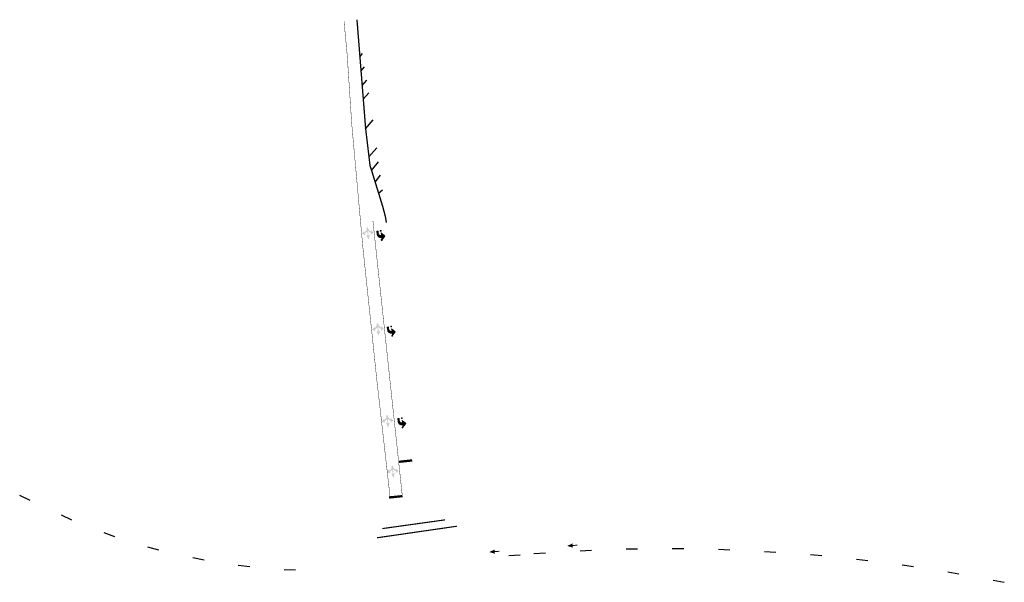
# Model space of a CAD drawing. Header units: feet. Extents: x 2262913 to 2469442, y 263315 to 435293.
# Tile 2 of 2: x 2468588 to 2469442, y 263315 to 263803. Entities that reach past the tile are written whole.
import ezdxf

# ---------------------------------------------------------------- set-up
doc = ezdxf.new("R2010")
doc.units = ezdxf.units.FT
doc.header["$MEASUREMENT"] = 0
for name, pattern in [('dsolidcl', [0]), ('foctvex', [0]), ('lane', [40, 10, -30])]:
    doc.linetypes.add(name, pattern=pattern)
for name, color, linetype in [('MT_X_Cells', 7, 'Continuous'), ('PM_P_Cells', 7, 'Continuous'), ('PM_P_Channelizing_Line', 7, 'Continuous'), ('PM_P_CL_Double_Solid', 2, 'dsolidcl'), ('PM_P_Edge_Line', 7, 'Continuous'), ('PM_P_Lane_Line', 7, 'lane'), ('PM_P_Stop_Line', 7, 'Continuous'), ('PM_X_Cells', 7, 'Continuous')]:
    doc.layers.add(name, color=color, linetype=linetype)
doc.layers.add('MT_X_Cells(Construction)', color=7, linetype='Continuous', lineweight=0)

# ---------------------------------------------------------------- blocks, each defined once
blk = doc.blocks.new('PMTHRP')
at = {"linetype": 'Continuous'}
blk.add_hatch(color=256, dxfattribs=at).paths.add_polyline_path([(6.11, 3.83), (6.44, 5.25), (2.11, 5.25), (2.11, 6.08), (6.44, 6.08), (6.11, 7.5), (11.11, 5.66)])
blk = doc.blocks.new('PMLFTX_MT')
at = {"layer": 'MT_X_Cells', "linetype": 'foctvex'}
h = blk.add_hatch(color=7, dxfattribs=at)
edge = h.paths.add_edge_path()
edge.add_arc((-5.52, -0.05), 3.28, 270, 360.90849)
edge.add_line((-2.24, 0), (-2.24, 0))
edge.add_line((-2.24, 0), (-2.24, 0.67))
edge.add_line((-2.24, 0.67), (0, 0))
edge.add_line((0, 0), (-3.04, 3))
edge.add_line((-3.04, 3), (-6.09, 0.33))
edge.add_line((-6.09, 0.33), (-3.84, 0.67))
edge.add_line((-3.84, 0.67), (-3.84, -0.04))
edge.add_arc((-6.14, -0.04), 2.3, 270, 360, ccw=False)
edge.add_line((-6.14, -2.33), (-8, -2.33))
edge.add_line((-8, -2.33), (-8, -3.33))
edge.add_line((-8, -3.33), (-5.52, -3.33))
at = {"layer": 'MT_X_Cells', "color": 7, "linetype": 'Continuous', "lineweight": 0, "flags": 128}
blk.add_lwpolyline([(-5.52, -3.33, 0.418865), (-2.24, 0), (-2.24, 0), (-2.24, 0.67), (0, 0), (-3.04, 3), (-6.09, 0.33), (-3.84, 0.67), (-3.84, -0.04, -0.414214), (-6.14, -2.33), (-8, -2.33), (-8, -3.33), (-5.52, -3.33)], format="xyb", dxfattribs=at)
at = {"layer": 'MT_X_Cells(Construction)', "color": 7, "linetype": 'Continuous', "lineweight": 30}
for p in [(-8, 0), (0, 0)]:
    blk.add_point(p, dxfattribs=at)
blk = doc.blocks.new('PMLTRP')
blk.add_hatch(color=256).paths.add_polyline_path([(4.5, 8.8), (4.5, 10.4), (5.1, 10.4), (5.1, 10.4, 0.303957), (9.1, 13.1), (7.5, 13.1), (10.6, 15.8), (12.4, 12.4), (10.4, 12.9, -0.17239), (8.1, 10), (12.8, 10), (12.5, 11.4), (17.5, 9.6), (12.5, 7.8), (12.8, 9.2), (8.1, 9.2, -0.17239), (10.4, 6.3), (12.4, 6.8), (10.6, 3.4), (7.5, 6.1), (9.1, 6.1, 0.303957), (5.1, 8.8), (5.1, 8.8)])

msp = doc.modelspace()

# ---------------------------------------------------------------- linework, layer by layer
at = {"layer": 'PM_P_Channelizing_Line', "const_width": 0.33}
msp.add_lwpolyline([(2468894.46, 263628.52), (2468920.03, 263389.21)], dxfattribs=at)
at = {"layer": 'PM_P_CL_Double_Solid'}
for points in [[(2468880.64, 263803.02), (2468887.98, 263708.34), (2468890.84, 263684.1), (2468891.87, 263676.68), (2468893.27, 263672.1), (2468902.71, 263641.4), (2468904.95, 263632.69), (2468906.09, 263626.99)], [(2468883.04, 263770.94), (2468885.35, 263773.61)], [(2468884.17, 263758.77), (2468887.17, 263762.25)], [(2468885.06, 263746.01), (2468889.04, 263750.6)], [(2468886.13, 263734.2), (2468890.8, 263739.59)], [(2468887.98, 263708.34), (2468894.57, 263716.04)], [(2468890.84, 263684.1), (2468897.83, 263691.76)], [(2468893.27, 263672.1), (2468899.42, 263679.74)], [(2468896.28, 263662.24), (2468900.97, 263668.03)], [(2468899.28, 263652.42), (2468902.64, 263655.46)]]:
    msp.add_lwpolyline(points, dxfattribs=at)
at = {"layer": 'PM_P_Edge_Line', "const_width": 0.33}
msp.add_lwpolyline([(2468869.39, 263801.69), (2468872.2, 263771.67), (2468876.05, 263713.01), (2468880.79, 263660.34), (2468885.59, 263607.1), (2468888.45, 263579.92), (2468891.9, 263547.09), (2468893.31, 263533.99), (2468897.69, 263492.03), (2468909.4, 263388.7)], dxfattribs=at)
at = {"layer": 'PM_P_Lane_Line'}
for points in [[(2468597.01, 263385.98), (2468588.06, 263390.32)], [(2468633.36, 263369.04), (2468624.29, 263373.24)], [(2468670.62, 263354.38), (2468661.15, 263357.9)], [(2468708.86, 263343.03), (2468699.1, 263345.58)], [(2469012.39, 263338.25), (2469022.31, 263338.95)], [(2469034.11, 263339.91), (2469044.36, 263340.67)], [(2469074.2, 263342.47), (2469084.13, 263342.93)], [(2469114.13, 263343.93), (2469124.07, 263344.13)], [(2469154.15, 263344.32), (2469164.16, 263344.25)], [(2469194.09, 263343.64), (2469204.04, 263343.3)], [(2469234.07, 263341.87), (2469244, 263341.27)], [(2469273.98, 263339.03), (2469284.06, 263338.15)], [(2468747.95, 263334.38), (2468738.11, 263336.16)], [(2468787.6, 263328.41), (2468777.49, 263329.6)], [(2469313.92, 263335.11), (2469323.72, 263333.98)], [(2469353.44, 263330.14), (2469363.33, 263328.73)], [(2468827.29, 263325.48), (2468817.41, 263325.86)], [(2469393.02, 263324.09), (2469402.73, 263322.43)], [(2469432.37, 263316.97), (2469442.14, 263315.04)]]:
    msp.add_lwpolyline(points, dxfattribs=at)
at = {"layer": 'PM_P_Stop_Line'}
for points, const_width in [([(2468917.15, 263419.55), (2468928.51, 263420.74)], 2), ([(2468908.47, 263388.6), (2468920.06, 263389.78)], 2), ([(2468898, 263353.66), (2468967.28, 263363.68)], 1), ([(2468902.58, 263361.62), (2468957.05, 263369.21)], 1)]:
    msp.add_lwpolyline(points, dxfattribs=dict(at, const_width=const_width))

# ---------------------------------------------------------------- block references
at = {"layer": 'PM_P_Cells', "xscale": 0.8232622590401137, "yscale": 0.8232622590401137, "zscale": 0.8232622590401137, "rotation": 275.5218567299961}
for p in [(2468881.42, 263625.69, 1241.07), (2468890.23, 263542.45), (2468898.53, 263462.76, 1252.64), (2468903.04, 263419, 1252.64)]:
    msp.add_blockref('PMLTRP', p, dxfattribs=at)
at = {"layer": 'PM_P_Cells'}
for name, p, rotation in [('PMLFTX_MT', (2468902.01, 263611.94, 1240.97), 275.4905886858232), ('PMLFTX_MT', (2468911.06, 263528.9, 1246.84), 276.5021112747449), ('PMLFTX_MT', (2468920.19, 263449.4, 1252.56), 275.4905886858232), ('PMTHRP', (2469073.55, 263353.09), 184.5029997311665), ('PMTHRP', (2469005.91, 263347.8), 184.5029997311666)]:
    msp.add_blockref(name, p, dxfattribs=dict(at, rotation=rotation))
at = {"layer": 'PM_X_Cells', "rotation": 276.4893940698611}
msp.add_blockref('PMLFTX_MT', (2468902.07, 263611.89, 1240.97), dxfattribs=at)

doc.saveas('drawing.dxf')
